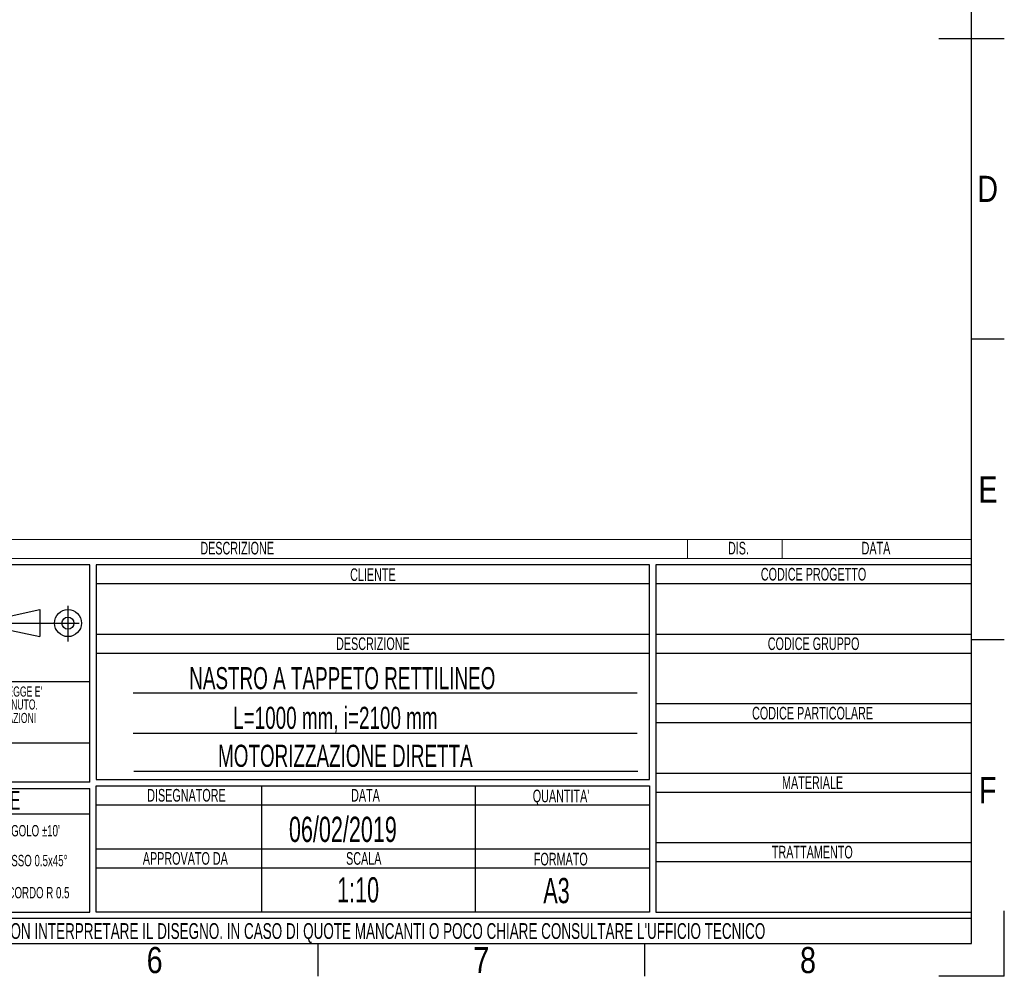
# Model space of a CAD drawing. Header units: millimetres. Extents: x 0 to 420, y 0 to 297.
# Tile 43 of 60: x 264 to 420, y 0 to 151. Entities that reach past the tile are written whole.
import ezdxf
from ezdxf.enums import TextEntityAlignment as Align

# ---------------------------------------------------------------- set-up
doc = ezdxf.new("R2010")
doc.units = ezdxf.units.MM
doc.linetypes.add('CENTERX2', pattern=[20.32, 12.7, -2.54, 2.54, -2.54])
doc.layers.add('CARTIGLIO', color=140, linetype='Continuous')
doc.styles.add('SLDTEXTSTYLE0', font='TXT', dxfattribs={"width": 0.638298})
doc.styles.add('SLDTEXTSTYLE1', font='TXT', dxfattribs={"width": 0.675})
doc.styles.add('SLDTEXTSTYLE2', font='TXT', dxfattribs={"width": 0.821468})

# ---------------------------------------------------------------- blocks, each defined once
blk = doc.blocks.new('SW_NOTE_0')
at = {"layer": 'CARTIGLIO', "color": 0, "insert": (7.53, 2.58), "char_height": 2, "attachment_point": 2, "style": 'SLDTEXTSTYLE0'}
blk.add_mtext('TRATTAMENTO', dxfattribs=at)
blk = doc.blocks.new('SW_NOTE_0_1')
at = {"layer": 'CARTIGLIO', "color": 0, "insert": (85.41, 3.22), "char_height": 2.5, "attachment_point": 2, "style": 'SLDTEXTSTYLE0'}
blk.add_mtext("ATTENZIONE: NON INTERPRETARE IL DISEGNO. IN CASO DI QUOTE MANCANTI O POCO CHIARE CONSULTARE L'UFFICIO TECNICO", dxfattribs=at)
blk = doc.blocks.new('SW_NOTE_0_2')
at = {"layer": 'CARTIGLIO', "color": 0, "insert": (3.51, 2.58), "char_height": 2, "attachment_point": 2, "style": 'SLDTEXTSTYLE0'}
blk.add_mtext('SCALA', dxfattribs=at)
blk = doc.blocks.new('SW_NOTE_0_3')
at = {"layer": 'CARTIGLIO', "color": 0, "insert": (8.67, 2.58), "char_height": 2, "attachment_point": 2, "style": 'SLDTEXTSTYLE0'}
blk.add_mtext('APPROVATO DA', dxfattribs=at)
blk = doc.blocks.new('SW_NOTE_0_4')
at = {"layer": 'CARTIGLIO', "color": 0, "insert": (5.4, 2.58), "char_height": 2, "attachment_point": 2, "style": 'SLDTEXTSTYLE0'}
blk.add_mtext('FORMATO', dxfattribs=at)
blk = doc.blocks.new('SW_NOTE_0_5')
at = {"layer": 'CARTIGLIO', "color": 0, "insert": (7.61, 2.58), "char_height": 2, "attachment_point": 2, "style": 'SLDTEXTSTYLE0'}
blk.add_mtext('DISEGNATORE', dxfattribs=at)
blk = doc.blocks.new('SW_NOTE_0_6')
at = {"layer": 'CARTIGLIO', "color": 0, "insert": (2.85, 2.58), "char_height": 2, "attachment_point": 2, "style": 'SLDTEXTSTYLE0'}
blk.add_mtext('DATA', dxfattribs=at)
blk = doc.blocks.new('SW_NOTE_0_7')
at = {"layer": 'CARTIGLIO', "color": 0, "insert": (5.56, 2.58), "char_height": 2, "attachment_point": 2, "style": 'SLDTEXTSTYLE0'}
blk.add_mtext("QUANTITA'", dxfattribs=at)
blk = doc.blocks.new('SW_NOTE_0_8')
at = {"layer": 'CARTIGLIO', "color": 0, "insert": (7.1, 2.58), "char_height": 2, "attachment_point": 2, "style": 'SLDTEXTSTYLE0'}
blk.add_mtext('DESCRIZIONE', dxfattribs=at)
blk = doc.blocks.new('SW_NOTE_0_9')
at = {"layer": 'CARTIGLIO', "color": 0, "insert": (4.23, 2.58), "char_height": 2, "attachment_point": 2, "style": 'SLDTEXTSTYLE0'}
blk.add_mtext('CLIENTE', dxfattribs=at)
blk = doc.blocks.new('SW_NOTE_0_10')
at = {"layer": 'CARTIGLIO', "color": 0, "insert": (5.69, 2.58), "char_height": 2, "attachment_point": 2, "style": 'SLDTEXTSTYLE0'}
blk.add_mtext('MATERIALE', dxfattribs=at)
blk = doc.blocks.new('SW_NOTE_0_11')
at = {"layer": 'CARTIGLIO', "color": 0, "insert": (12.15, 2.58), "char_height": 2, "attachment_point": 2, "style": 'SLDTEXTSTYLE0'}
blk.add_mtext('CODICE PARTICOLARE', dxfattribs=at)
blk = doc.blocks.new('SW_NOTE_0_12')
at = {"layer": 'CARTIGLIO', "color": 0, "insert": (9.55, 2.58), "char_height": 2, "attachment_point": 2, "style": 'SLDTEXTSTYLE0'}
blk.add_mtext('CODICE GRUPPO', dxfattribs=at)
blk = doc.blocks.new('SW_NOTE_0_13')
at = {"layer": 'CARTIGLIO', "color": 0, "insert": (10.69, 2.58), "char_height": 2, "attachment_point": 2, "style": 'SLDTEXTSTYLE0'}
blk.add_mtext('CODICE PROGETTO', dxfattribs=at)
blk = doc.blocks.new('SW_NOTE_0_14')
at = {"layer": 'CARTIGLIO', "color": 0, "insert": (6.68, 2.32), "char_height": 1.8, "attachment_point": 2, "style": 'SLDTEXTSTYLE0'}
blk.add_mtext("ANGOLO ±10'", dxfattribs=at)
blk = doc.blocks.new('SW_NOTE_0_15')
at = {"layer": 'CARTIGLIO', "color": 0, "insert": (23.94, 3.87), "char_height": 3, "attachment_point": 2, "style": 'SLDTEXTSTYLE0'}
blk.add_mtext('TOLLERANZE DI LAVORAZIONE', dxfattribs=at)
blk = doc.blocks.new('SW_NOTE_0_16')
at = {"layer": 'CARTIGLIO', "color": 0, "insert": (21.07, 5.8), "char_height": 4.5, "attachment_point": 2, "style": 'SLDTEXTSTYLE1'}
blk.add_mtext('CONFIDENZIALE', dxfattribs=at)
blk = doc.blocks.new('SW_NOTE_0_17')
at = {"layer": 'CARTIGLIO', "color": 0, "insert": (28.04, 2.06), "char_height": 1.6, "attachment_point": 2, "style": 'SLDTEXTSTYLE0'}
blk.add_mtext('DISEGNO ESEGUITO CON CAD NON SONO AMMESSE VARIAZIONI', dxfattribs=at)
blk = doc.blocks.new('SW_NOTE_0_18')
at = {"layer": 'CARTIGLIO', "color": 0, "insert": (27.34, 2.06), "char_height": 1.6, "attachment_point": 2, "style": 'SLDTEXTSTYLE0'}
blk.add_mtext('VIETATO RIPRODURRE O COMUNICARNE A TERZI IL CONTENUTO.', dxfattribs=at)
blk = doc.blocks.new('SW_NOTE_0_19')
at = {"layer": 'CARTIGLIO', "color": 0, "insert": (7.59, 2.32), "char_height": 1.8, "attachment_point": 2, "style": 'SLDTEXTSTYLE0'}
blk.add_mtext('SMUSSO 0.5x45°', dxfattribs=at)
blk = doc.blocks.new('SW_NOTE_0_21')
at = {"layer": 'CARTIGLIO', "color": 0, "char_height": 1.6, "attachment_point": 2, "style": 'SLDTEXTSTYLE0'}
for s, insert in [("DISEGNO DI PROPRIETA'", (10.28, 2.06)), ('ALUSIC srl', (25.45, 2.06)), (". A TERMINI DI LEGGE E'", (39.41, 2.06))]:
    blk.add_mtext(s, dxfattribs=dict(at, insert=insert))
blk = doc.blocks.new('SW_NOTE_0_22')
at = {"layer": 'CARTIGLIO', "color": 0, "insert": (8.57, 2.32), "char_height": 1.8, "attachment_point": 2, "style": 'SLDTEXTSTYLE0'}
blk.add_mtext('RACCORDO R 0.5', dxfattribs=at)
blk = doc.blocks.new('SW_NOTE_0_28')
at = {"layer": 'CARTIGLIO', "color": 0, "insert": (2.85, 2.58), "char_height": 2, "attachment_point": 2, "style": 'SLDTEXTSTYLE0'}
blk.add_mtext('DATA', dxfattribs=at)
blk = doc.blocks.new('SW_NOTE_0_29')
at = {"layer": 'CARTIGLIO', "color": 0, "insert": (7.1, 2.58), "char_height": 2, "attachment_point": 2, "style": 'SLDTEXTSTYLE0'}
blk.add_mtext('DESCRIZIONE', dxfattribs=at)
blk = doc.blocks.new('SW_NOTE_0_30')
at = {"layer": 'CARTIGLIO', "color": 0, "insert": (1.97, 2.58), "char_height": 2, "attachment_point": 2, "style": 'SLDTEXTSTYLE0'}
blk.add_mtext('DIS.', dxfattribs=at)
blk = doc.blocks.new('Cartiglio ALUSIC')
at = {"color": 161, "linetype": 'Continuous', "lineweight": 18}
for p, q in [((113.97, 154), (313.62, 154)), ((268.62, 154), (268.62, 151)), ((283.62, 154), (283.62, 151)), ((313.62, 151), (313.62, 154)), ((113.97, 151), (313.62, 151))]:
    blk.add_line(p, q, dxfattribs=at)
at = {"layer": 'CARTIGLIO'}
for p, q in [((173.97, 150), (113.97, 150)), ((173.97, 115.55), (173.97, 150)), ((262.62, 150), (174.97, 150)), ((174.97, 150), (174.97, 116)), ((262.62, 116), (262.62, 150)), ((313.62, 150), (263.62, 150)), ((263.62, 150), (263.62, 95)), ((313.62, 95), (313.62, 150)), ((174.97, 147), (262.62, 147)), ((263.62, 147), (313.62, 147)), ((160.56, 141.71), (166.06, 142.89)), ((166.06, 142.89), (166.06, 138.61)), ((160.56, 139.79), (166.06, 138.61)), ((174.97, 139), (262.62, 139)), ((263.62, 139), (313.62, 139)), ((174.97, 136), (262.62, 136)), ((263.62, 136), (313.62, 136)), ((113.97, 131.5), (173.97, 131.5)), ((260.62, 129.67), (180.8, 129.67)), ((263.62, 128), (313.62, 128)), ((263.62, 125), (313.62, 125)), ((180.8, 123.31), (260.62, 123.31)), ((173.97, 121.76), (113.97, 121.76)), ((180.92, 117.32), (260.74, 117.32)), ((263.62, 117), (313.62, 117)), ((173.97, 115.55), (113.97, 115.55)), ((174.97, 116), (262.62, 116)), ((113.97, 114.55), (173.97, 114.55)), ((173.97, 95), (173.97, 114.55)), ((174.97, 115), (262.62, 115)), ((174.97, 95), (174.97, 115)), ((201.14, 115), (201.14, 95)), ((234.97, 115), (234.97, 95)), ((262.62, 115), (262.62, 95)), ((263.62, 114), (313.62, 114)), ((174.97, 112), (262.62, 112)), ((173.96, 110.49), (113.96, 110.49)), ((174.97, 105), (262.62, 105)), ((263.62, 106), (313.62, 106)), ((263.62, 103), (313.62, 103)), ((174.97, 102), (262.62, 102)), ((113.97, 95), (173.97, 95)), ((313.62, 94), (113.97, 94)), ((262.62, 95), (174.97, 95)), ((263.62, 95), (313.62, 95)), ((313.62, 90), (313.62, 94)), ((113.97, 90), (313.62, 90))]:
    blk.add_line(p, q, dxfattribs=at)
at = {"layer": 'CARTIGLIO', "linetype": 'CENTERX2'}
for p, q in [((170.49, 143.5), (170.49, 137.84)), ((159.56, 140.75), (173.38, 140.75))]:
    blk.add_line(p, q, dxfattribs=at)
at = {"layer": 'CARTIGLIO', "linetype": 'Continuous'}
blk.add_line((113.97, 90), (313.62, 90), dxfattribs=at)
at = {"layer": 'CARTIGLIO'}
for radius in [2.14, 0.957]:
    blk.add_circle((170.49, 140.75), radius, dxfattribs=at)
at = {"layer": 'CARTIGLIO', "color": 140}
for name, p in [('SW_NOTE_0_29', (190.19, 151.04)), ('SW_NOTE_0_30', (274.72, 151.04)), ('SW_NOTE_0_28', (295.62, 151.04)), ('SW_NOTE_0_9', (214.56, 146.84)), ('SW_NOTE_0_13', (277.89, 146.91)), ('SW_NOTE_0_8', (211.69, 135.91)), ('SW_NOTE_0_12', (279.04, 135.91)), ('SW_NOTE_0_21', (118.97, 128.66)), ('SW_NOTE_0_18', (116.35, 126.61)), ('SW_NOTE_0_17', (115.64, 124.47)), ('SW_NOTE_0_11', (276.28, 124.91)), ('SW_NOTE_0_16', (122.24, 115.47)), ('SW_NOTE_0_10', (282.74, 113.91)), ('SW_NOTE_0_15', (119.54, 110.32)), ('SW_NOTE_0_5', (181.65, 111.91)), ('SW_NOTE_0_6', (214.76, 111.91)), ('SW_NOTE_0_7', (243.03, 111.8)), ('SW_NOTE_0_14', (157.6, 106.46)), ('SW_NOTE_0_3', (180.41, 101.91)), ('SW_NOTE_0_2', (213.83, 101.91)), ('SW_NOTE_0', (280.86, 102.91)), ('SW_NOTE_0_19', (156.67, 101.73)), ('SW_NOTE_0_4', (243.15, 101.8)), ('SW_NOTE_0_22', (155.63, 96.65)), ('SW_NOTE_0_1', (127.63, 90.02))]:
    blk.add_blockref(name, p, dxfattribs=at)
at = {"layer": 'CARTIGLIO', "color": 140, "style": 'SLDTEXTSTYLE0', "width": 0.638298}
for tag, height, p in [('AUTOATTR1', 3.5, (223.45, 133.7)), ('AUTOATTR2', 3.5, (222.09, 127.42)), ('AUTOATTR11', 3.5, (222.86, 121.41)), ('AUTOATTR8', 4, (219.24, 110)), ('AUTOATTR9', 4, (218.12, 100.42)), ('AUTOATTR0', 4, (249.03, 100.31))]:
    blk.add_attdef(tag, text='', height=height, dxfattribs=at).set_placement(p, align=Align.TOP_CENTER)
at = {"layer": 'CARTIGLIO', "color": 140}
for tag in ['AUTOATTR13', 'AUTOATTR12', 'AUTOATTR10', 'AUTOATTR7', 'AUTOATTR6', 'AUTOATTR5', 'AUTOATTR4', 'AUTOATTR3']:
    blk.add_attdef(tag, (0, 0), '', height=4, dxfattribs=at)

msp = doc.modelspace()

# ---------------------------------------------------------------- linework, layer by layer
at = {"layer": 'CARTIGLIO', "linetype": 'Continuous'}
for p, q in [((414.8274, 5.171), (414.8274, 291.82257)), ((409.65318, 148.49679), (420.00161, 148.49679)), ((420.00161, 100.894), (414.8274, 100.894)), ((420.00161, 53.29121), (414.8274, 53.29121)), ((420.00161, -0.00321), (420.00161, 10.34522)), ((5.18012, 5.171), (414.8274, 5.171)), ((215.17583, 5.171), (414.8274, 5.171)), ((311.34308, -0.00321), (311.34308, 5.171)), ((363.08524, -0.00321), (363.08524, 5.171)), ((420.00161, -0.00321), (409.65318, -0.00321))]:
    msp.add_line(p, q, dxfattribs=at)
at = {"layer": 'CARTIGLIO'}
msp.add_line((215.1774, 5.171), (414.8274, 5.171), dxfattribs=at)

# ---------------------------------------------------------------- block references
ref = msp.add_blockref('Cartiglio ALUSIC', (101.2063, -84.82804), dxfattribs=at)
ref.add_attrib('AUTOATTR11', 'MOTORIZZAZIONE DIRETTA', dxfattribs={"color": 140, "height": 3.5, "style": 'SLDTEXTSTYLE0', "width": 0.638298}).set_placement((295.46701, 32.11183), align=Align.BOTTOM_LEFT)
ref.add_attrib('AUTOATTR9', '1:10', dxfattribs={"color": 140, "height": 4, "style": 'SLDTEXTSTYLE0', "width": 0.638298}).set_placement((314.32849, 10.48603), align=Align.BOTTOM_LEFT)
ref.add_attrib('AUTOATTR8', '06/02/2019', dxfattribs={"color": 140, "height": 4, "style": 'SLDTEXTSTYLE0', "width": 0.638298}).set_placement((306.70072, 20.06509), align=Align.BOTTOM_LEFT)
ref.add_attrib('AUTOATTR2', 'L=1000 mm, i=2100 mm', dxfattribs={"color": 140, "height": 3.5, "style": 'SLDTEXTSTYLE0', "width": 0.638298}).set_placement((297.8649, 38.12302), align=Align.BOTTOM_LEFT)
ref.add_attrib('AUTOATTR1', 'NASTRO A TAPPETO RETTILINEO', dxfattribs={"color": 140, "height": 3.5, "style": 'SLDTEXTSTYLE0', "width": 0.638298}).set_placement((290.91351, 44.40164), align=Align.BOTTOM_LEFT)
ref.add_attrib('AUTOATTR0', 'A3', dxfattribs={"color": 140, "height": 4, "style": 'SLDTEXTSTYLE0', "width": 0.638298}).set_placement((346.98883, 10.37439), align=Align.BOTTOM_LEFT)

# ---------------------------------------------------------------- texts
at = {"layer": 'CARTIGLIO', "char_height": 4.13937, "attachment_point": 2, "style": 'SLDTEXTSTYLE2'}
for s, insert in [('D', (417.36554, 126.74857)), ('E', (417.42546, 79.14578)), ('F', (417.36817, 31.543)), ('6', (285.42834, 4.63707)), ('8', (388.91266, 4.63707)), ('7', (337.1705, 4.63707))]:
    msp.add_mtext(s, dxfattribs=dict(at, insert=insert))

doc.saveas('drawing.dxf')
